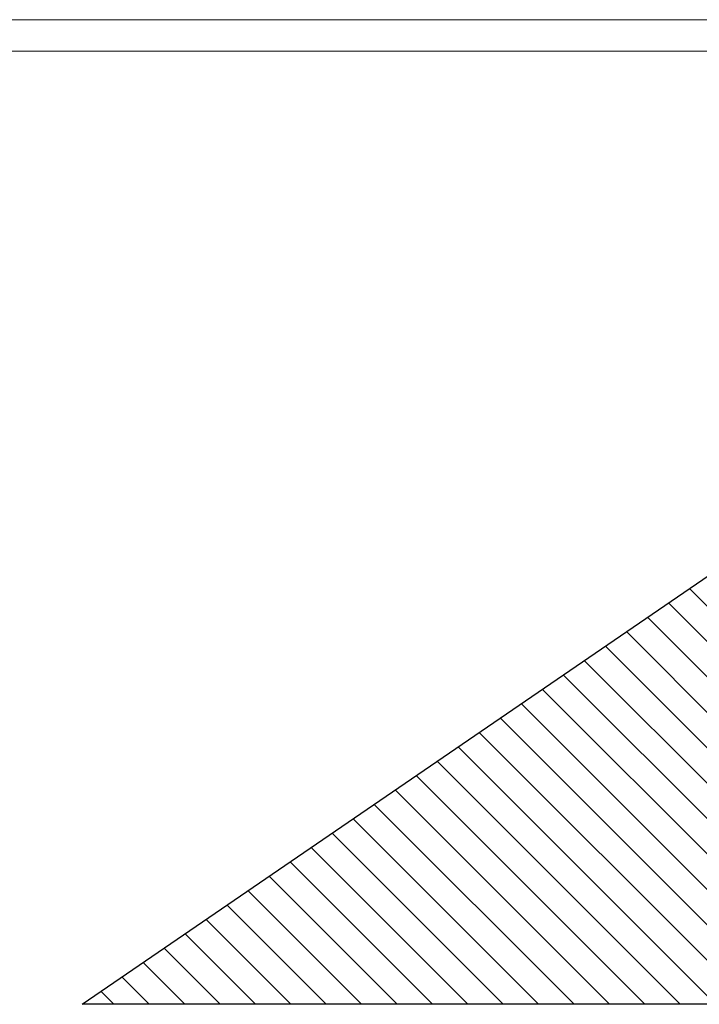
# Model space of a CAD drawing. Header units: millimetres. Extents: x 0 to 39823, y 0 to 11880.
# Tile 3 of 83: x 7668 to 9823, y 8759 to 11880. Entities that reach past the tile are written whole.
import ezdxf

# ---------------------------------------------------------------- set-up
doc = ezdxf.new("R2010")
doc.units = ezdxf.units.MM
doc.layers.add('FORMAT', color=7, linetype='Continuous')
doc.layers.add('ODMIKI varnostni', color=252, linetype='Continuous')

msp = doc.modelspace()

# ---------------------------------------------------------------- hatches: boundary and pattern name
at = {"layer": 'ODMIKI varnostni'}
h = msp.add_hatch(dxfattribs=at)
h.set_pattern_fill('ANSI31', color=256, scale=25, angle=90)
h.paths.add_polyline_path([(16817.9, 10470.4), (16817.9, 8759.1), (19317.9, 8759.1)])
h.paths.add_polyline_path([(10366.3, 10470.4), (7866.3, 8759.1), (10366.3, 8759.1)])

# ---------------------------------------------------------------- linework, layer by layer
at = {"layer": 'FORMAT', "color": 7, "linetype": 'Continuous', "lineweight": 18, "ltscale": 27}
for p, q in [((0, 11880), (39823.2, 11880)), ((500, 11780), (39723.2, 11780))]:
    msp.add_line(p, q, dxfattribs=at)
at = {"layer": 'ODMIKI varnostni'}
for p, q in [((7866.3, 8759.1), (10366.3, 10470.4)), ((10366.3, 8759.1), (7866.3, 8759.1))]:
    msp.add_line(p, q, dxfattribs=at)

doc.saveas('drawing.dxf')
